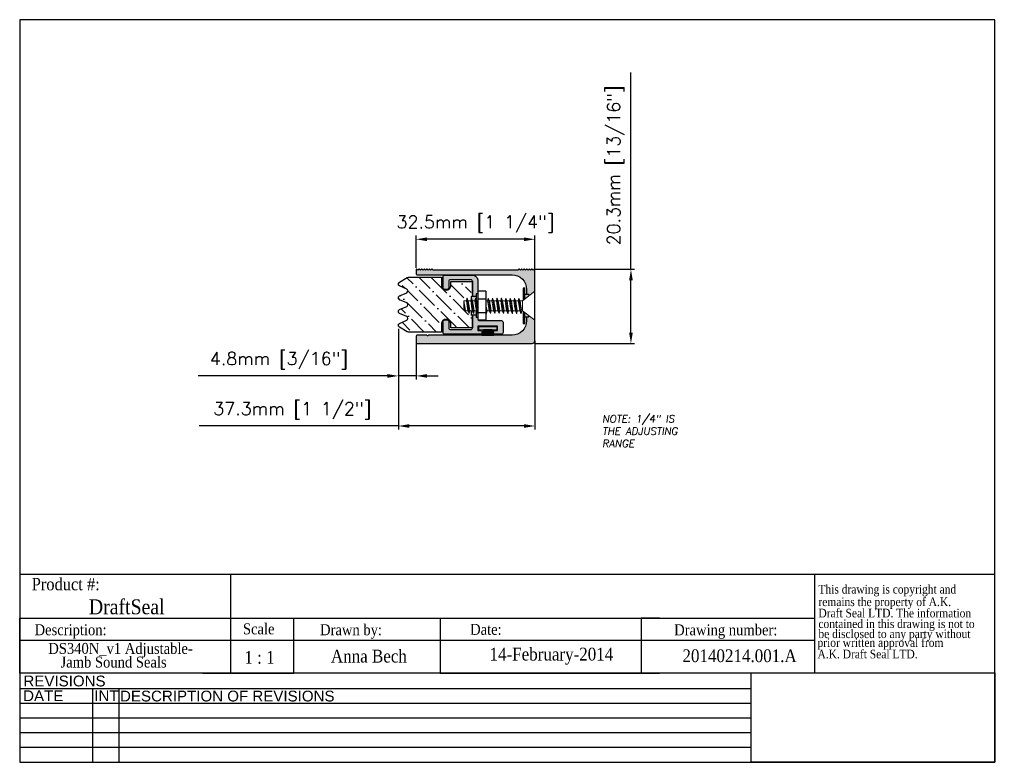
# Model space of a CAD drawing. Header units: millimetres. Extents: x 2362 to 2631, y 15 to 219.
import ezdxf
from ezdxf.enums import TextEntityAlignment as Align

# ---------------------------------------------------------------- set-up
doc = ezdxf.new("R2010")
doc.units = ezdxf.units.MM
doc.header["$MEASUREMENT"] = 0
for name, color, linetype, lineweight in [('AM_5', 3, 'Continuous', 25), ('AR-DOOR-DIMS', 1, 'Continuous', 9), ('AR-DOOR-EXTR', 3, 'Continuous', 30), ('AR-DOOR-INT', 4, 'Continuous', 30), ('BORDER', 7, 'Continuous', 25), ('DIMENSIONS', 8, 'Continuous', 15), ('obect 2', 5, 'Continuous', 20)]:
    doc.layers.add(name, color=color, linetype=linetype, lineweight=lineweight)
doc.layers.add('FRAME', color=7, linetype='Continuous')
doc.styles.add('ARCTEXT', font='romans.shx', dxfattribs={"oblique": 9})
doc.styles.add('DS GROUP', font='arial.ttf')
doc.styles.get("Standard").update_dxf_attribs({"font": 'ROMANS.SHX'})
doc.styles.add('TAG', font='GARA.TTF')
doc.dimstyles.new('AM_ISO$0', dxfattribs={"dimtxt": 1.5, "dimasz": 1.5, "dimexe": 1, "dimexo": 1, "dimgap": 1.5, "dimtad": 1, "dimdec": 0, "dimdsep": 46, "dimtxsty": 'Standard', "dimcen": 0, "dimclrd": 256, "dimclre": 256, "dimclrt": 2, "dimadec": 0, "dimazin": 2, "dimtp": 0.1, "dimtm": 0.1, "dimtfac": 0.71, "dimtdec": 0, "dimtmove": 0, "dimatfit": 3, "dimfxl": 1, "dimlwd": -1, "dimlwe": -1, "dimarcsym": 1})
picture_1 = doc.add_image_def('image1.bmp', size_in_pixel=(901, 331))

# ---------------------------------------------------------------- blocks, each defined once
blk = doc.blocks.new('A$C08671A0E')
at = {"layer": 'FRAME', "style": 'TAG'}
for s, p in [('This drawing is copyright and', (14.8, -52.3)), ('remains the property of A.K.', (14.8, -101.5)), ('Draft Seal LTD. The information', (14.8, -145.7)), ('contained in this drawing is not to  ', (14.8, -187.4)), ('be disclosed to any party without ', (14.8, -226.7)), (' prior written approval from', (0, -261.2)), (' A.K. Draft Seal LTD.', (0, -306.1))]:
    blk.add_text(s, height=33.819, dxfattribs=at).set_placement(p)
blk = doc.blocks.new('*D467')
at = {"layer": 'AM_5', "linetype": 'ByBlock', "transparency": 16777216}
for p, q in [((2529.26, 150.23), (2529.26, 204.06)), ((2503.14, 150.23), (2530.26, 150.23)), ((2529.26, 132.89), (2529.26, 147.23)), ((2503.21, 129.89), (2530.26, 129.89))]:
    blk.add_line(p, q, dxfattribs=at)
at = {"layer": 'AM_5', "transparency": 16777216}
for points in [[(2528.76, 147.23), (2529.76, 147.23), (2529.26, 150.23)], [(2528.76, 132.89), (2529.76, 132.89), (2529.26, 129.89)]]:
    blk.add_solid(points, dxfattribs=at)
at = {"layer": 'Defpoints', "color": 0, "transparency": 16777216}
for p in [(2502.14, 150.23), (2529.26, 150.23), (2502.21, 129.89)]:
    blk.add_point(p, dxfattribs=at)
at = {"layer": 'AM_5', "color": 7, "transparency": 16777216, "insert": (2525.1, 178.65), "char_height": 3.5, "attachment_point": 5, "rotation": 90}
blk.add_mtext('20.3mm [13/16"]', dxfattribs=at)
blk = doc.blocks.new('*D465')
at = {"layer": 'AM_5', "linetype": 'ByBlock', "transparency": 16777216}
for p, q in [((2470.49, 150.57), (2470.49, 159.42)), ((2503, 150.08), (2503, 159.42)), ((2500, 158.42), (2473.49, 158.42))]:
    blk.add_line(p, q, dxfattribs=at)
at = {"layer": 'AM_5', "transparency": 16777216}
for points in [[(2473.49, 158.92), (2473.49, 157.92), (2470.49, 158.42)], [(2500, 158.92), (2500, 157.92), (2503, 158.42)]]:
    blk.add_solid(points, dxfattribs=at)
at = {"layer": 'Defpoints', "color": 0, "transparency": 16777216}
for p in [(2470.49, 158.42), (2470.49, 149.57), (2503, 149.08)]:
    blk.add_point(p, dxfattribs=at)
at = {"layer": 'AM_5', "color": 7, "transparency": 16777216, "insert": (2486.74, 162.59), "char_height": 3.5, "attachment_point": 5}
blk.add_mtext('32.5mm [1 1/4"]', dxfattribs=at)
blk = doc.blocks.new('*D466')
at = {"layer": 'AM_5', "linetype": 'ByBlock', "transparency": 16777216}
for p, q in [((2465.65, 133.91), (2465.65, 120.03)), ((2470.49, 130.03), (2470.49, 120.03)), ((2462.65, 121.03), (2410.89, 121.03)), ((2470.49, 121.03), (2465.65, 121.03)), ((2473.49, 121.03), (2476.49, 121.03))]:
    blk.add_line(p, q, dxfattribs=at)
at = {"layer": 'AM_5', "transparency": 16777216}
for points in [[(2462.65, 121.53), (2462.65, 120.53), (2465.65, 121.03)], [(2473.49, 121.53), (2473.49, 120.53), (2470.49, 121.03)]]:
    blk.add_solid(points, dxfattribs=at)
at = {"layer": 'Defpoints', "color": 0, "transparency": 16777216}
for p in [(2465.65, 134.91), (2470.49, 131.03), (2465.65, 121.03)]:
    blk.add_point(p, dxfattribs=at)
at = {"layer": 'AM_5', "color": 7, "transparency": 16777216, "insert": (2432.97, 125.2), "char_height": 3.5, "attachment_point": 5}
blk.add_mtext('4.8mm [3/16"]', dxfattribs=at)
blk = doc.blocks.new('*D468')
at = {"layer": 'AM_5', "linetype": 'ByBlock', "transparency": 16777216}
for p, q in [((2465.65, 133.91), (2465.65, 106.33)), ((2503, 130.63), (2503, 106.33)), ((2465.65, 107.33), (2411.12, 107.33)), ((2500, 107.33), (2468.65, 107.33))]:
    blk.add_line(p, q, dxfattribs=at)
at = {"layer": 'AM_5', "transparency": 16777216}
for points in [[(2468.65, 107.83), (2468.65, 106.83), (2465.65, 107.33)], [(2500, 107.83), (2500, 106.83), (2503, 107.33)]]:
    blk.add_solid(points, dxfattribs=at)
at = {"layer": 'Defpoints', "color": 0, "transparency": 16777216}
for p in [(2465.65, 134.91), (2503, 131.63), (2465.65, 107.33)]:
    blk.add_point(p, dxfattribs=at)
at = {"layer": 'AM_5', "color": 7, "transparency": 16777216, "insert": (2436.62, 111.5), "char_height": 3.5, "attachment_point": 5}
blk.add_mtext('37.3mm [1 1/2"]', dxfattribs=at)

msp = doc.modelspace()

# ---------------------------------------------------------------- hatches: boundary and pattern name
at = {"layer": 'AR-DOOR-EXTR'}
h = msp.add_hatch(dxfattribs=at)
h.set_pattern_fill('ANSI36', color=256, scale=19.05, angle=-90)
h.set_pattern_definition([(315, (2379.9975, 872.3444), (4.6304446, -1.2628485), [5.953125, -1.190625, 0, -1.190625])])
h.paths.add_polyline_path([(2477.44, 133.04), (2477.44, 135.26, -0.414214), (2478.71, 136.53, -0.414214), (2479.98, 135.26), (2479.98, 134.18), (2485.9, 134.18), (2485.9, 139.22), (2485.52, 139.22), (2485.52, 140.42), (2485.2, 140.42), (2485.04, 139.67), (2485.01, 139.67), (2484.67, 140.42), (2484, 140.42), (2483.87, 140.18), (2483.54, 141.1), (2483.54, 143.16), (2484.24, 143.16), (2484.4, 143.91), (2484.43, 143.91), (2484.77, 143.16), (2485.44, 143.16), (2485.52, 143.54), (2485.52, 144.35), (2485.9, 144.35), (2485.9, 146.88), (2479.98, 146.88), (2479.98, 145.8, -0.414214), (2478.71, 144.53, -0.414214), (2477.44, 145.8), (2477.44, 148.02), (2468.37, 148.02, 0.135363), (2468.04, 147.93), (2465.91, 146.66, 0.50504), (2465.91, 145.64), (2467.94, 144.79, -0.50504), (2467.94, 143.77), (2465.91, 142.91, 0.28889), (2465.66, 142.28), (2466.16, 141.79), (2467.94, 141.04, -0.50504), (2467.94, 140.02), (2465.91, 139.17, 0.50504), (2465.91, 138.15), (2467.94, 137.29, -0.50504), (2467.94, 136.27), (2465.91, 135.42, 0.50504), (2465.91, 134.4), (2468.04, 133.13, 0.135363), (2468.37, 133.04)])
h = msp.add_hatch(dxfattribs=at)
h.set_pattern_fill('ANSI36', color=256, scale=1.5875, angle=-90, style=0)
h.set_pattern_definition([(315, (2504.48786, 1175.0275), (0.38587038, -0.105237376), [0.49609375, -0.09921875, 0, -0.09921875])])
h.paths.add_polyline_path([(2488.89, 133.62), (2488.51, 132.19), (2491.78, 132.19), (2491.33, 133.62)])
at = {"layer": 'DIMENSIONS'}
h = msp.add_hatch(color=7, dxfattribs=at)
h.dxf.hatch_style = 1
h.paths.add_polyline_path([(2503, 136.27), (2501.35, 137.52), (2501.35, 137.17), (2500.71, 137.17), (2500.71, 136.13, -0.414214), (2496.75, 132.17), (2473.86, 132.17, -1), (2473.46, 132.17), (2470.87, 132.17, 0.414214), (2470.49, 131.79), (2470.49, 130.27, 0.414214), (2470.87, 129.89), (2502.21, 129.89, 0.414214), (2503, 130.67)])
h.paths.add_polyline_path([(2503, 150.07, 0.668179), (2502.72, 150.18), (2502.49, 149.95), (2502.26, 150.18, 0.414214), (2502.02, 150.18), (2501.79, 149.95), (2501.56, 150.18, 0.414214), (2501.33, 150.18), (2501.1, 149.95), (2500.87, 150.18, 0.414214), (2500.64, 150.18), (2500.41, 149.95), (2500.18, 150.18, 0.414214), (2499.94, 150.18), (2499.71, 149.95), (2499.48, 150.18, 0.414214), (2499.25, 150.18), (2499.02, 149.95), (2498.79, 150.18, 0.414214), (2498.56, 150.18), (2498.33, 149.95), (2475.16, 149.95), (2474.93, 150.18, 0.414214), (2474.7, 150.18), (2474.47, 149.95), (2474.23, 150.18, 0.414214), (2474, 150.18), (2473.77, 149.95), (2473.54, 150.18, 0.414214), (2473.31, 150.18), (2473.08, 149.95), (2472.85, 150.18, 0.414214), (2472.62, 150.18), (2472.38, 149.95), (2472.15, 150.18, 0.414214), (2471.92, 150.18), (2471.69, 149.95), (2471.46, 150.18, 0.414214), (2471.23, 150.18), (2471, 149.95), (2470.77, 150.18, 0.668179), (2470.49, 150.07), (2470.49, 149.06, 0.414214), (2470.87, 148.68), (2496.75, 148.68, -0.414214), (2500.71, 144.72), (2500.71, 143.3), (2501.35, 143.3), (2501.35, 142.95), (2503, 144.19)])
h.paths.add_polyline_path([(2501.35, 143.3), (2500.71, 143.3), (2500.22, 143.3), (2500.22, 142.1), (2501.35, 142.95)])
h.paths.add_polyline_path([(2500.22, 143.3), (2500.22, 145.08), (2499.76, 145.08), (2499.76, 141.75), (2500.22, 142.1)])
h.paths.add_polyline_path([(2500.22, 138.37), (2499.76, 138.72), (2499.76, 135.39), (2500.22, 135.39)])
h.paths.add_polyline_path([(2500.22, 138.37), (2500.22, 137.17), (2501.35, 137.17), (2501.35, 137.52)])
h = msp.add_hatch(color=7, dxfattribs=at)
h.dxf.hatch_style = 1
h.paths.add_polyline_path([(2488.5, 133.07, 0.414214), (2488.09, 133.48), (2487.42, 133.48), (2487.42, 134.62), (2492.76, 134.62), (2492.76, 133.48), (2492.08, 133.48, 0.414214), (2491.68, 133.07), (2491.68, 132.87, 0.414214), (2492.08, 132.47), (2493.87, 132.47, 0.414214), (2494.28, 132.87), (2494.28, 135.74, 0.414214), (2493.87, 136.15), (2487.83, 136.15, -0.414214), (2487.42, 136.55), (2487.42, 136.99), (2486.94, 136.99), (2486.94, 137.67), (2485.9, 137.67), (2485.9, 134.14, -0.414214), (2485.49, 133.74), (2479.83, 133.74, -0.414214), (2479.42, 134.14), (2479.42, 135.93, 0.414214), (2479.01, 136.34), (2478.3, 136.34, 0.414214), (2477.9, 135.93), (2477.9, 132.87, 0.414214), (2478.3, 132.47), (2488.09, 132.47, 0.414214), (2488.5, 132.87)])
h.paths.add_polyline_path([(2485.85, 148.59), (2478.3, 148.59, 0.414214), (2477.9, 148.19), (2477.9, 145.13, 0.414214), (2478.3, 144.72), (2479.01, 144.72, 0.414214), (2479.42, 145.13), (2479.42, 146.92, -0.414214), (2479.83, 147.32), (2485.49, 147.32, -0.414214), (2485.9, 146.92), (2485.9, 143.3), (2485.9, 142.8), (2486.94, 142.8), (2486.94, 143.48), (2487.42, 143.48), (2487.42, 147.02, 0.414214)])
h.paths.add_polyline_path([(2487.42, 138.45), (2487.35, 138.11), (2487.32, 138.11), (2486.98, 138.86), (2486.94, 138.86), (2486.94, 136.99), (2487.42, 136.99)])
h.paths.add_polyline_path([(2486.94, 138.86), (2486.39, 138.86), (2486.23, 138.11), (2486.21, 138.11), (2485.87, 138.86), (2485.52, 138.86), (2485.52, 137.67), (2486.94, 137.67)])
h.paths.add_polyline_path([(2487.42, 143.48), (2486.94, 143.48), (2486.94, 142.8), (2486.94, 141.91), (2487.08, 141.6), (2487.42, 141.6)])
h.paths.add_polyline_path([(2486.94, 142.8), (2485.9, 142.8), (2485.52, 142.8), (2485.52, 141.99), (2485.59, 142.35), (2485.62, 142.35), (2485.96, 141.6), (2486.55, 141.6), (2486.71, 142.35), (2486.74, 142.35), (2486.94, 141.91)])
h = msp.add_hatch(color=256, dxfattribs=at)
h.dxf.hatch_style = 1
h.paths.add_polyline_path([(2487.59, 134.46), (2487.59, 133.62), (2492.62, 133.62), (2492.62, 134.46)])

# ---------------------------------------------------------------- linework, layer by layer
at = {"color": 5, "lineweight": 5}
for p, q in [((2483.57, 141.6), (2483.88, 138.65)), ((2483.57, 141.6), (2483.86, 138.65)), ((2483.8, 140.14), (2483.57, 141.6)), ((2484, 138.86), (2483.8, 140.14)), ((2484.4, 142.35), (2484.24, 141.6)), ((2484.24, 141.6), (2484.47, 140.14)), ((2484.4, 142.35), (2484.72, 140.14)), ((2484.43, 142.35), (2484.77, 141.6)), ((2484.43, 142.35), (2484.75, 140.14)), ((2484.47, 140.14), (2484.67, 138.86)), ((2484.71, 140.14), (2485.01, 138.11)), ((2484.74, 140.14), (2485.04, 138.11)), ((2485, 140.14), (2484.77, 141.6)), ((2485.2, 138.86), (2485, 140.14)), ((2485.59, 142.35), (2485.44, 141.6)), ((2485.44, 141.6), (2485.67, 140.14)), ((2485.59, 142.35), (2485.92, 140.14)), ((2485.62, 142.35), (2485.96, 141.6)), ((2485.62, 142.35), (2485.94, 140.14)), ((2485.67, 140.14), (2485.87, 138.86)), ((2485.91, 140.14), (2486.21, 138.11)), ((2485.94, 140.14), (2486.23, 138.11)), ((2486.19, 140.14), (2485.96, 141.6)), ((2486.39, 138.86), (2486.19, 140.14)), ((2486.71, 142.35), (2486.55, 141.6)), ((2486.55, 141.6), (2486.78, 140.14)), ((2486.71, 142.35), (2487.03, 140.14)), ((2486.74, 142.35), (2487.08, 141.6)), ((2486.74, 142.35), (2487.06, 140.14)), ((2486.78, 140.14), (2486.98, 138.86)), ((2487.02, 140.14), (2487.32, 138.11)), ((2487.05, 140.14), (2487.35, 138.11)), ((2487.31, 140.14), (2487.08, 141.6)), ((2487.42, 139.41), (2487.31, 140.14)), ((2489.69, 140.14), (2489.53, 141.19)), ((2489.9, 138.86), (2489.69, 140.14)), ((2490.21, 142.35), (2490.06, 141.6)), ((2490.06, 141.6), (2490.29, 140.14)), ((2490.21, 142.35), (2490.54, 140.14)), ((2490.24, 142.35), (2490.58, 141.6)), ((2490.24, 142.35), (2490.56, 140.14)), ((2490.29, 140.14), (2490.49, 138.86)), ((2490.53, 140.14), (2490.83, 138.11)), ((2490.56, 140.14), (2490.85, 138.11)), ((2490.81, 140.14), (2490.58, 141.6)), ((2491.01, 138.86), (2490.81, 140.14)), ((2491.41, 142.35), (2491.25, 141.6)), ((2491.25, 141.6), (2491.48, 140.14)), ((2491.41, 142.35), (2491.73, 140.14)), ((2491.43, 142.35), (2491.77, 141.6)), ((2491.43, 142.35), (2491.76, 140.14)), ((2491.48, 140.14), (2491.68, 138.86)), ((2491.72, 140.14), (2492.02, 138.11)), ((2491.75, 140.14), (2492.05, 138.11)), ((2492, 140.14), (2491.77, 141.6)), ((2492.21, 138.86), (2492, 140.14)), ((2492.6, 142.35), (2492.44, 141.6)), ((2492.44, 141.6), (2492.67, 140.14)), ((2492.6, 142.35), (2492.92, 140.14)), ((2492.63, 142.35), (2492.97, 141.6)), ((2492.63, 142.35), (2492.95, 140.14)), ((2492.67, 140.14), (2492.88, 138.86)), ((2492.92, 140.14), (2493.21, 138.11)), ((2492.94, 140.14), (2493.24, 138.11)), ((2493.2, 140.14), (2492.97, 141.6)), ((2493.4, 138.86), (2493.2, 140.14)), ((2493.79, 142.35), (2493.64, 141.6)), ((2493.64, 141.6), (2493.87, 140.14)), ((2493.79, 142.35), (2494.12, 140.14)), ((2493.82, 142.35), (2494.16, 141.6)), ((2493.82, 142.35), (2494.14, 140.14)), ((2493.87, 140.14), (2494.07, 138.86)), ((2494.11, 140.14), (2494.41, 138.11)), ((2494.14, 140.14), (2494.43, 138.11)), ((2494.39, 140.14), (2494.16, 141.6)), ((2494.59, 138.86), (2494.39, 140.14)), ((2494.99, 142.35), (2494.83, 141.6)), ((2494.83, 141.6), (2495.06, 140.14)), ((2494.99, 142.35), (2495.31, 140.14)), ((2495.02, 142.35), (2495.36, 141.6)), ((2495.02, 142.35), (2495.34, 140.14)), ((2495.06, 140.14), (2495.26, 138.86)), ((2495.3, 140.14), (2495.6, 138.11)), ((2495.33, 140.14), (2495.63, 138.11)), ((2495.59, 140.14), (2495.36, 141.6)), ((2495.79, 138.86), (2495.59, 140.14)), ((2496.18, 142.35), (2496.03, 141.6)), ((2496.03, 141.6), (2496.26, 140.14)), ((2496.18, 142.35), (2496.51, 140.14)), ((2496.21, 142.35), (2496.55, 141.6)), ((2496.21, 142.35), (2496.53, 140.14)), ((2496.26, 140.14), (2496.46, 138.86)), ((2496.5, 140.14), (2496.8, 138.11)), ((2496.53, 140.14), (2496.82, 138.11)), ((2496.78, 140.14), (2496.55, 141.6)), ((2496.98, 138.86), (2496.78, 140.14)), ((2497.38, 142.35), (2497.22, 141.6)), ((2497.22, 141.6), (2497.45, 140.14)), ((2497.38, 142.35), (2497.7, 140.14)), ((2497.4, 142.35), (2497.74, 141.6)), ((2497.4, 142.35), (2497.73, 140.14)), ((2497.45, 140.14), (2497.65, 138.86)), ((2497.69, 140.14), (2497.99, 138.11)), ((2497.72, 140.14), (2498.02, 138.11)), ((2497.97, 140.14), (2497.74, 141.6)), ((2498.17, 138.86), (2497.97, 140.14)), ((2498.57, 142.35), (2498.41, 141.6)), ((2498.41, 141.6), (2498.64, 140.14)), ((2498.57, 142.35), (2498.89, 140.14)), ((2498.6, 142.35), (2498.94, 141.6)), ((2498.6, 142.35), (2498.92, 140.14)), ((2498.64, 140.14), (2498.84, 138.86)), ((2498.89, 140.14), (2499.18, 138.11)), ((2498.91, 140.14), (2499.21, 138.11)), ((2499.17, 140.14), (2498.94, 141.6)), ((2499.37, 138.86), (2499.17, 140.14)), ((2483.86, 138.65), (2483.54, 139.55)), ((2483.88, 138.65), (2483.86, 138.65)), ((2483.88, 138.65), (2484, 138.86)), ((2485.01, 138.11), (2484.67, 138.86)), ((2485.04, 138.11), (2485.01, 138.11)), ((2485.04, 138.11), (2485.2, 138.86)), ((2486.21, 138.11), (2485.87, 138.86)), ((2486.23, 138.11), (2486.21, 138.11)), ((2486.23, 138.11), (2486.39, 138.86)), ((2487.32, 138.11), (2486.98, 138.86)), ((2487.35, 138.11), (2487.32, 138.11)), ((2487.35, 138.11), (2487.42, 138.45)), ((2489.53, 139.53), (2489.74, 138.11)), ((2489.53, 139.34), (2489.71, 138.11)), ((2489.71, 138.11), (2489.53, 138.51)), ((2489.74, 138.11), (2489.71, 138.11)), ((2489.74, 138.11), (2489.9, 138.86)), ((2490.83, 138.11), (2490.49, 138.86)), ((2490.85, 138.11), (2490.83, 138.11)), ((2490.85, 138.11), (2491.01, 138.86)), ((2492.02, 138.11), (2491.68, 138.86)), ((2492.05, 138.11), (2492.02, 138.11)), ((2492.05, 138.11), (2492.21, 138.86)), ((2493.21, 138.11), (2492.88, 138.86)), ((2493.24, 138.11), (2493.21, 138.11)), ((2493.24, 138.11), (2493.4, 138.86)), ((2494.41, 138.11), (2494.07, 138.86)), ((2494.43, 138.11), (2494.41, 138.11)), ((2494.43, 138.11), (2494.59, 138.86)), ((2495.6, 138.11), (2495.26, 138.86)), ((2495.63, 138.11), (2495.6, 138.11)), ((2495.63, 138.11), (2495.79, 138.86)), ((2496.8, 138.11), (2496.46, 138.86)), ((2496.82, 138.11), (2496.8, 138.11)), ((2496.82, 138.11), (2496.98, 138.86)), ((2497.99, 138.11), (2497.65, 138.86)), ((2498.02, 138.11), (2497.99, 138.11)), ((2498.02, 138.11), (2498.17, 138.86)), ((2499.18, 138.11), (2498.84, 138.86)), ((2499.21, 138.11), (2499.18, 138.11)), ((2499.21, 138.11), (2499.37, 138.86))]:
    msp.add_line(p, q, dxfattribs=at)
for p, q in [((2362.06, 66.79), (2579.51, 66.79)), ((2419.68, 66.79), (2419.68, 54.73)), ((2579.51, 66.79), (2579.51, 39.73)), ((2362.06, 39.73), (2362.06, 54.73)), ((2362.06, 54.73), (2579.51, 54.73)), ((2362.06, 54.73), (2362.06, 49.73)), ((2362.06, 54.73), (2362.06, 48.73)), ((2362.06, 54.73), (2412.06, 54.73)), ((2419.68, 54.73), (2419.68, 39.73)), ((2437.06, 39.73), (2437.06, 54.73)), ((2437.06, 54.73), (2477.06, 54.73)), ((2477.06, 54.73), (2477.06, 39.73)), ((2537.06, 54.73), (2532.06, 54.73)), ((2532.06, 54.73), (2532.06, 39.73)), ((2362.06, 48.73), (2362.06, 50.23)), ((2362.06, 48.73), (2579.51, 48.73)), ((2362.06, 39.73), (2362.06, 42.73)), ((2412.06, 39.73), (2437.06, 39.73)), ((2477.06, 39.73), (2537.06, 39.73))]:
    msp.add_line(p, q)
at = {"layer": 'AR-DOOR-EXTR'}
msp.add_lwpolyline([(2485.9, 137.67), (2485.9, 134.18), (2479.98, 134.18), (2479.98, 135.26, 0.414214), (2478.71, 136.53, 0.414214), (2477.44, 135.26), (2477.44, 133.04), (2468.37, 133.04, -0.135363), (2468.04, 133.13), (2465.91, 134.4, -0.50504), (2465.91, 135.42), (2467.94, 136.27, 0.50504), (2467.94, 137.29), (2465.91, 138.15, -0.50504), (2465.91, 139.17), (2467.94, 140.02, 0.50504), (2467.94, 141.04), (2465.91, 141.89, -0.50504), (2465.91, 142.91), (2467.94, 143.77, 0.50504), (2467.94, 144.79), (2465.91, 145.64, -0.50504), (2465.91, 146.66), (2468.04, 147.93, -0.135363), (2468.37, 148.02), (2477.44, 148.02), (2477.44, 145.8, 0.414214), (2478.71, 144.53, 0.414214), (2479.98, 145.8), (2479.98, 146.88), (2485.9, 146.88), (2485.9, 142.8)], format="xyb", dxfattribs=at)
for points in [[(2492.62, 134.46), (2487.59, 134.46), (2487.59, 133.62), (2492.62, 133.62)], [(2491.33, 133.62), (2488.89, 133.62), (2488.51, 132.19), (2491.78, 132.19)]]:
    msp.add_lwpolyline(points, close=True, dxfattribs=at)
at = {"layer": 'AR-DOOR-INT'}
for p, q in [((2487.42, 145.76), (2487.42, 137.82)), ((2486.94, 142.8), (2485.52, 142.8)), ((2485.52, 142.8), (2485.52, 141.99)), ((2487.42, 143.48), (2486.94, 143.48)), ((2486.94, 143.48), (2486.94, 141.91)), ((2489.53, 144.2), (2487.42, 144.2)), ((2489.53, 144.2), (2489.53, 141.6)), ((2501.35, 143.3), (2500.22, 143.3)), ((2501.35, 143.3), (2501.35, 142.95)), ((2466.16, 141.79), (2465.66, 142.28)), ((2489.53, 142.04), (2487.42, 142.04)), ((2489.53, 141.6), (2489.53, 136.26)), ((2485.52, 138.86), (2485.52, 137.67)), ((2486.94, 137.67), (2485.52, 137.67)), ((2486.94, 138.86), (2486.94, 136.99)), ((2489.53, 138.3), (2487.42, 138.3)), ((2501.35, 137.17), (2501.35, 137.52)), ((2487.42, 136.99), (2486.94, 136.99)), ((2489.53, 136.26), (2487.42, 136.26)), ((2500.22, 137.17), (2501.35, 137.17))]:
    msp.add_line(p, q, dxfattribs=at)
for points in [[(2500.71, 137.17), (2500.71, 136.13, -0.414214), (2496.75, 132.17), (2473.86, 132.17, -1), (2473.46, 132.17), (2470.87, 132.17, 0.414214), (2470.49, 131.79), (2470.49, 130.27, 0.414214), (2470.87, 129.89), (2502.21, 129.89, 0.414214), (2503, 130.67), (2503, 150.07, 0.668179), (2502.72, 150.18), (2502.49, 149.95), (2502.26, 150.18, 0.414214), (2502.02, 150.18), (2501.79, 149.95), (2501.56, 150.18, 0.414214), (2501.33, 150.18), (2501.1, 149.95), (2500.87, 150.18, 0.414214), (2500.64, 150.18), (2500.41, 149.95), (2500.18, 150.18, 0.414214), (2499.94, 150.18), (2499.71, 149.95), (2499.48, 150.18, 0.414214), (2499.25, 150.18), (2499.02, 149.95), (2498.79, 150.18, 0.414214), (2498.56, 150.18), (2498.33, 149.95), (2475.16, 149.95), (2474.93, 150.18, 0.414214), (2474.7, 150.18), (2474.47, 149.95), (2474.23, 150.18, 0.414214), (2474, 150.18), (2473.77, 149.95), (2473.54, 150.18, 0.414214), (2473.31, 150.18), (2473.08, 149.95), (2472.85, 150.18, 0.414214), (2472.62, 150.18), (2472.38, 149.95), (2472.15, 150.18, 0.414214), (2471.92, 150.18), (2471.69, 149.95), (2471.46, 150.18, 0.414214), (2471.23, 150.18), (2471, 149.95), (2470.77, 150.18, 0.668179), (2470.49, 150.07), (2470.49, 149.06, 0.414214), (2470.87, 148.68), (2496.75, 148.68, -0.414214), (2500.71, 144.72), (2500.71, 143.3)], [(2485.9, 146.92), (2485.9, 143.3), (2485.9, 146.92, 0.414214), (2485.49, 147.32), (2479.83, 147.32, 0.414214), (2479.42, 146.92), (2479.42, 145.13, -0.414214), (2479.01, 144.72), (2478.3, 144.72, -0.414214), (2477.9, 145.13), (2477.9, 148.19, -0.414214), (2478.3, 148.59), (2485.85, 148.59, -0.414214), (2487.42, 147.02), (2487.42, 136.55, 0.414214), (2487.83, 136.15), (2493.87, 136.15, -0.414214), (2494.28, 135.74), (2494.28, 132.87, -0.414214), (2493.87, 132.47), (2492.08, 132.47, -0.414214), (2491.68, 132.87), (2491.68, 133.07, -0.414214), (2492.08, 133.48), (2492.76, 133.48), (2492.76, 134.62), (2487.42, 134.62), (2487.42, 133.48), (2488.09, 133.48, -0.414214), (2488.5, 133.07), (2488.5, 132.87, -0.414214), (2488.09, 132.47), (2478.3, 132.47, -0.414214), (2477.9, 132.87), (2477.9, 135.93, -0.414214), (2478.3, 136.34), (2479.01, 136.34, -0.414214), (2479.42, 135.93), (2479.42, 134.14, 0.414214), (2479.83, 133.74), (2485.49, 133.74, 0.414214), (2485.9, 134.14), (2485.9, 137.67)]]:
    msp.add_lwpolyline(points, format="xyb", dxfattribs=at)
for points in [[(2500.22, 142.1), (2500.22, 145.08), (2499.76, 145.08), (2499.76, 141.75)], [(2499.76, 138.72), (2499.76, 135.39), (2500.22, 135.39), (2500.22, 138.37)]]:
    msp.add_lwpolyline(points, dxfattribs=at)
at = {"layer": 'BORDER'}
for p, q in [((2362.06, 218.5), (2362.06, 15.3)), ((2628.76, 218.5), (2362.06, 218.5)), ((2628.76, 15.3), (2628.76, 218.5)), ((2579.51, 66.79), (2628.76, 66.79)), ((2628.76, 39.73), (2362.06, 39.73)), ((2562.14, 35.42), (2362.06, 35.42)), ((2381.93, 35.42), (2381.93, 15.3)), ((2389.14, 35.42), (2389.14, 15.3)), ((2562.14, 31.4), (2362.06, 31.4)), ((2562.14, 27.37), (2362.06, 27.37)), ((2562.14, 23.35), (2362.06, 23.35)), ((2562.14, 19.33), (2362.06, 19.33)), ((2362.06, 15.3), (2628.76, 15.3))]:
    msp.add_line(p, q, dxfattribs=at)
at = {"layer": 'FRAME', "color": 1}
for q in [(2562.14, 39.74), (2562.14, 39.73)]:
    msp.add_line((2562.14, 15.3), q, dxfattribs=at)
at = {"layer": 'obect 2', "lineweight": 5}
for p, q in [((2503, 144.19), (2499.57, 141.6)), ((2483.54, 139.55), (2483.54, 141.6)), ((2484.24, 141.6), (2483.57, 141.6)), ((2484.4, 142.35), (2484.43, 142.35)), ((2485.44, 141.6), (2484.77, 141.6)), ((2485.59, 142.35), (2485.62, 142.35)), ((2486.55, 141.6), (2485.96, 141.6)), ((2486.71, 142.35), (2486.74, 142.35)), ((2487.42, 141.6), (2487.08, 141.6)), ((2490.06, 141.6), (2489.53, 141.6)), ((2490.21, 142.35), (2490.24, 142.35)), ((2491.25, 141.6), (2490.58, 141.6)), ((2491.41, 142.35), (2491.43, 142.35)), ((2492.44, 141.6), (2491.77, 141.6)), ((2492.6, 142.35), (2492.63, 142.35)), ((2493.64, 141.6), (2492.97, 141.6)), ((2493.79, 142.35), (2493.82, 142.35)), ((2494.83, 141.6), (2494.16, 141.6)), ((2494.99, 142.35), (2495.02, 142.35)), ((2496.03, 141.6), (2495.36, 141.6)), ((2496.18, 142.35), (2496.21, 142.35)), ((2497.22, 141.6), (2496.55, 141.6)), ((2497.38, 142.35), (2497.4, 142.35)), ((2498.41, 141.6), (2497.74, 141.6)), ((2498.57, 142.35), (2498.6, 142.35)), ((2499.57, 141.6), (2498.94, 141.6)), ((2499.57, 141.6), (2499.57, 138.86)), ((2484.67, 138.86), (2484, 138.86)), ((2485.87, 138.86), (2485.2, 138.86)), ((2486.98, 138.86), (2486.39, 138.86)), ((2490.49, 138.86), (2489.9, 138.86)), ((2491.68, 138.86), (2491.01, 138.86)), ((2492.88, 138.86), (2492.21, 138.86)), ((2494.07, 138.86), (2493.4, 138.86)), ((2495.26, 138.86), (2494.59, 138.86)), ((2496.46, 138.86), (2495.79, 138.86)), ((2496.71, 138.86), (2496.69, 138.86)), ((2497.65, 138.86), (2496.98, 138.86)), ((2498.84, 138.86), (2498.17, 138.86)), ((2499.57, 138.86), (2499.37, 138.86)), ((2503, 136.27), (2499.57, 138.86))]:
    msp.add_line(p, q, dxfattribs=at)
msp.add_lwpolyline([(2503, 144.19), (2503, 136.27)], dxfattribs=at)

# ---------------------------------------------------------------- block references
at = {"xscale": 0.06987750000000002, "yscale": 0.06987750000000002, "zscale": 0.06987750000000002}
msp.add_blockref('A$C08671A0E', (2579.51, 65.14), dxfattribs=at)

# ---------------------------------------------------------------- texts
at = {"layer": 'AR-DOOR-DIMS', "color": 2, "insert": (2521.39, 110.33), "char_height": 2.032, "attachment_point": 1, "style": 'ARCTEXT'}
msp.add_mtext('NOTE: 1/4" IS \\PTHE ADJUSTING\\PRANGE', dxfattribs=at)
at = {"layer": 'BORDER', "attachment_point": 2, "style": 'DS GROUP'}
for s, width, insert, char_height in [('REVISIONS', 20.3868, (2374.32, 39.03), 2.953), ('DATE', 20.3868, (2368.5, 34.99), 2.953), ('INT', 20.3868, (2385.79, 34.99), 2.953), ('DESCRIPTION OF REVISIONS', 103.8609, (2418.84, 34.91), 2.9531)]:
    msp.add_mtext_dynamic_manual_height_columns(s, width=width, gutter_width=7.5, heights=[0], dxfattribs=dict(at, insert=insert, char_height=char_height))
at = {"layer": 'FRAME', "style": 'TAG'}
for s, height, p in [('Product #:', 3.382, (2374.65, 64.13)), ('DraftSeal', 4.069, (2391.34, 57.98)), ('Description:', 3, (2375.98, 51.11)), ('Drawn by:', 3, (2452.69, 51.18)), ('Date:', 3, (2489.58, 51.66)), ('Drawing number:', 3, (2555.2, 51.15)), ('1 : 1', 3.5, (2427.65, 44)), ('Anna Bech', 3.5, (2457.58, 44.44)), ('14-February-2014', 3.5, (2507.5, 44.44)), ('20140214.001.A', 3.5, (2558.98, 44.45))]:
    msp.add_text(s, height=height, dxfattribs=at).set_placement(p, align=Align.MIDDLE)
msp.add_text('Scale', height=3, dxfattribs=at).set_placement((2423.13, 50.32))
for s, p in [('DS340N_v1 Adjustable-', (2389.64, 44.97)), ('Jamb Sound Seals', (2387.74, 41.24))]:
    msp.add_text(s, height=3, dxfattribs=at).set_placement(p, align=Align.CENTER)

# ---------------------------------------------------------------- dimensions: what is measured, and where the dimension line sits
at = {"layer": 'AM_5'}
dim = msp.add_linear_dim(base=(2529.26, 150.23), p1=(2502.21, 129.89), p2=(2502.14, 150.23), angle=270, dimstyle='AM_ISO$0', override={"dimtxt": 3.5, "dimasz": 3, "dimdec": 1, "dimpost": '<>mm', "dimclrt": 7}, dxfattribs=at)
dim.commit()
dim.dimension.update_dxf_attribs({"geometry": '*D467', "text_midpoint": (2529.26, 178.65), "dimtype": 160})
for base, p1, p2, picture, middle in [((2470.49, 158.42), (2503, 149.08), (2470.49, 149.57), '*D465', (2486.74, 158.42)), ((2465.65, 121.03), (2470.49, 131.03), (2465.65, 134.91), '*D466', (2432.97, 121.03)), ((2465.6532, 107.3335), (2502.9984, 131.6285), (2465.6532, 134.9099), '*D468', (2436.6187, 107.3335))]:
    dim = msp.add_linear_dim(base=base, p1=p1, p2=p2, dimstyle='AM_ISO$0', override={"dimtxt": 3.5, "dimasz": 3, "dimdec": 1, "dimpost": '<>mm', "dimclrt": 7}, dxfattribs=at)
    dim.commit()
    dim.dimension.update_dxf_attribs({"geometry": picture, "text_midpoint": middle, "dimtype": 160})

# ---------------------------------------------------------------- pictures from other files: only their frames are drawn
image = msp.add_image(picture_1, insert=(2562.14, 15.3), size_in_units=(66.62, 24.47))
image.dxf.flags = 7

doc.saveas('drawing.dxf')
